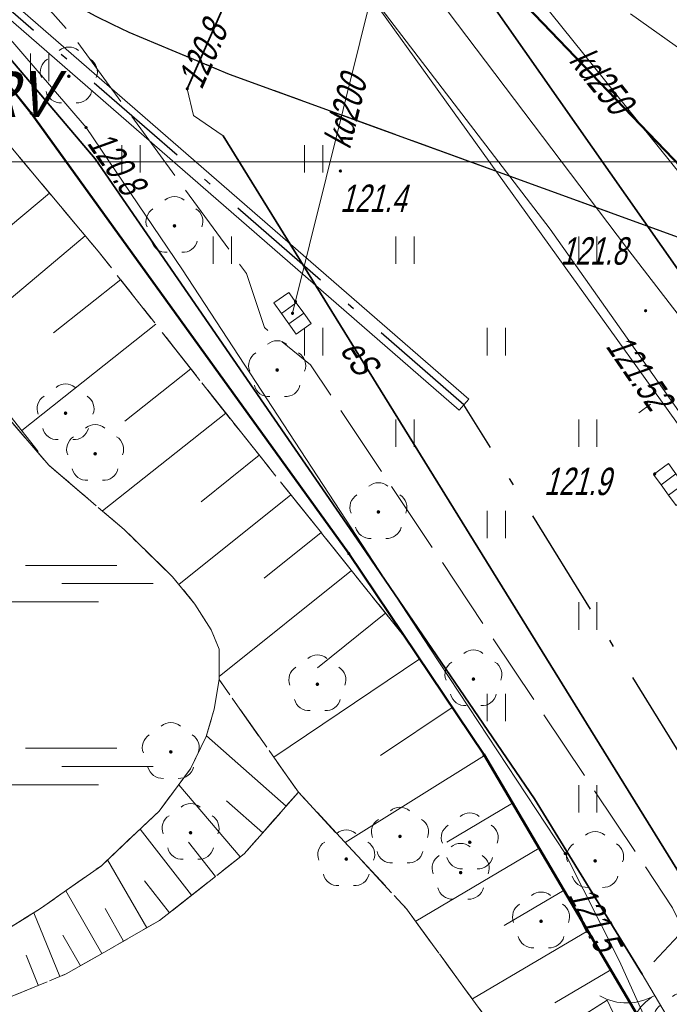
# Model space of a CAD drawing. Extents: x 7463256 to 7464485, y 5957341 to 5958260.
# Tile 81 of 256: x 7463632 to 7463650, y 5957477 to 5957504. Entities that reach past the tile are written whole.
import ezdxf
from ezdxf.enums import TextEntityAlignment as Align

# ---------------------------------------------------------------- set-up
doc = ezdxf.new("R2010")
doc.units = 0
doc.header["$MEASUREMENT"] = 0
for name, pattern in [('1.5_0.5', [2, 1.5, -0.5]), ('218-500', [1, 0.5, -0.5]), ('GAK', [5.2, 3, -1, 0.2, -1]), ('ktok02-500', [0]), ('l219_500', [0]), ('mz1.0_0.5', [1.5, 1, -0.5]), ('mz1.25_0.5', [1.75, 1.25, -0.5]), ('mz2.0_0.5', [2.5, 2, -0.5])]:
    doc.linetypes.add(name, pattern=pattern)
doc.layers.get('0').update_dxf_attribs({"color": 2, "linetype": 'CONTINUOUS', "lineweight": 5})
for name, color, linetype in [('000 Inne (niezydentyfikowane)', 7, 'CONTINUOUS'), ('203-Punkt załamania granicy działki nie stabilizowany', 7, 'CONTINUOUS'), ('210-Oznaczenie użytku', 7, 'CONTINUOUS'), ('217-Granica konturu klasyfikcyjnego', 7, 'CONTINUOUS'), ('218-Granica użytku', 7, 'CONTINUOUS'), ('219-Linia granicy', 7, 'CONTINUOUS'), ('brama (linia)', 7, 'CONTINUOUS'), ('brama (linia) - symbol', 7, 'CONTINUOUS'), ('drzewo liściaste (punkt)', 7, 'CONTINUOUS'), ('jezdnia (powierzchnia)', 7, 'CONTINUOUS'), ('kratka ściekowa (punkt)', 7, 'CONTINUOUS'), ('krawężnik (linia)', 7, 'CONTINUOUS'), ('ogrodzenie trwałe (linia)', 7, 'CONTINUOUS'), ('przewód elektroenergetyczny (linia)', 7, 'CONTINUOUS'), ('przewód elektroenergetyczny (linia)-Atr1', 7, 'CONTINUOUS'), ('przewód kanalizacyjny (linia)', 7, 'CONTINUOUS'), ('przewód kanalizacyjny (linia)-Atr1', 7, 'CONTINUOUS'), ('przewód telekomunikacyjny (linia)', 7, 'CONTINUOUS'), ('przewód telekomunikacyjny - projektowany lub w budowie (linia) - ob. projektowany', 7, 'CONTINUOUS'), ('punkt o określonej wysokości (sieć elektroenergetyczna)', 7, 'CONTINUOUS'), ('punkt o określonej wysokości (sieć elektroenergetyczna)-Atr2', 7, 'CONTINUOUS'), ('punkt o określonej wysokości (sieć kanalizacyjna)', 7, 'CONTINUOUS'), ('punkt o określonej wysokości (sieć telekomunikacyjna)-Atr2', 7, 'CONTINUOUS'), ('punkt wysokościowy naturalny', 7, 'CONTINUOUS'), ('punkt wysokościowy naturalny-Atr2', 7, 'CONTINUOUS'), ('rura ochronna - przewód elektroenergetyczny (linia)', 7, 'CONTINUOUS'), ('schody w ciągu komunikacyjnym', 7, 'CONTINUOUS'), ('skarpa nieumocniona (powierzchnia)', 7, 'CONTINUOUS'), ('teren podmokły (powierzchnia) - symbol', 7, 'CONTINUOUS'), ('trawnik (powierzchnia)', 7, 'CONTINUOUS'), ('trawnik (powierzchnia) - symbol', 7, 'CONTINUOUS'), ('Wstawianie ramki sekcyjnej z opisem', 7, 'CONTINUOUS')]:
    doc.layers.add(name, color=color, linetype=linetype)
for name, color, linetype, lineweight in [('@proj.rury', 7, 'CONTINUOUS', 20), ('____proj LSN', 1, 'CONTINUOUS', 5), ('___PROJLSN', 1, 'CONTINUOUS', 100)]:
    doc.layers.add(name, color=color, linetype=linetype, lineweight=lineweight)
doc.styles.get("Standard").update_dxf_attribs({"font": 'txt', "width": 0.75})
doc.linetypes.add('902-500', pattern='A,3.75,0,[1,ksztalty.shx,S=0.5,R=0,X=0,Y=0],3.75', length=7.5)

# ---------------------------------------------------------------- blocks, each defined once
blk = doc.blocks.new('OP021')
at = {"linetype": 'Continuous', "lineweight": 13}
h = blk.add_hatch(color=0, dxfattribs=at)
edge = h.paths.add_edge_path()
edge.add_arc((0, 0), 0.05, 0, 360)
at = {"color": 0, "linetype": 'Continuous', "lineweight": 13}
for centre, start, end in [((0, 0.4), 49.272, 130.728), ((-0.38, 0.124), 121.308, 202.548), ((0.38, 0.124), 337.452, 58.692), ((-0.235, -0.324), 193.221, 274.871), ((0.235, -0.324), 265.129, 346.779)]:
    blk.add_arc(centre, 0.4, start, end, dxfattribs=at)
blk = doc.blocks.new('PW01')
at = {"linetype": 'Continuous', "lineweight": 13}
h = blk.add_hatch(color=0, dxfattribs=at)
edge = h.paths.add_edge_path()
edge.add_arc((0, 0), 0.045, 0, 360)
blk = doc.blocks.new('US05')
at = {"color": 0, "linetype": 'Continuous', "lineweight": 13}
for p, q in [((-0.525, -0.25), (-0.525, 0.25)), ((-0.525, 0.25), (-0.175, 0.25)), ((-0.175, -0.25), (-0.175, 0.25)), ((-0.175, 0.25), (0.175, 0.25)), ((0.175, -0.25), (0.175, 0.25)), ((0.175, 0.25), (0.525, 0.25)), ((0.525, -0.25), (0.525, 0.25)), ((-0.525, -0.25), (-0.175, -0.25)), ((-0.175, -0.25), (0.175, -0.25)), ((0.175, -0.25), (0.525, -0.25))]:
    blk.add_line(p, q, dxfattribs=at)
blk = doc.blocks.new('OK02')
at = {"color": 0, "linetype": 'Continuous', "lineweight": 0}
for centre, start, end in [((-1.5, 0), 0, 60), ((1.5, 0), 120, 180)]:
    blk.add_arc(centre, 1.5, start, end, dxfattribs=at)
blk = doc.blocks.new('MO02')
at = {"color": 0, "linetype": 'Continuous', "lineweight": 13}
for p, q in [((0.5, 1), (3, 1)), ((1.5, 0.5), (4, 0.5)), ((0, 0), (2.5, 0))]:
    blk.add_line(p, q, dxfattribs=at)
blk = doc.blocks.new('TU04')
at = {"color": 0, "linetype": 'Continuous', "lineweight": 13}
for p, q in [((0, 0), (0, 0.75)), ((0.5, 0), (0.5, 0.75))]:
    blk.add_line(p, q, dxfattribs=at)
blk = doc.blocks.new('203')
at = {"linetype": 'Continuous', "lineweight": 0}
h = blk.add_hatch(color=0, dxfattribs=at)
edge = h.paths.add_edge_path()
edge.add_arc((0, 0), 0.045, 0, 360)

msp = doc.modelspace()

# ---------------------------------------------------------------- linework, layer by layer
at = {"layer": '000 Inne (niezydentyfikowane)', "color": 7, "linetype": 'Continuous', "lineweight": 13}
for p, q in [((7463632.85, 5957499.14), (7463631.1, 5957497.68)), ((7463633.83, 5957497.98), (7463630.26, 5957494.99)), ((7463634.8, 5957496.78), (7463632.96, 5957495.33)), ((7463635.76, 5957495.56), (7463632.09, 5957492.66)), ((7463636.72, 5957494.34), (7463634.91, 5957492.91)), ((7463637.68, 5957493.13), (7463634.3, 5957490.46)), ((7463638.59, 5957491.98), (7463637, 5957490.71)), ((7463639.45, 5957490.9), (7463636.39, 5957488.45)), ((7463640.28, 5957489.87), (7463638.72, 5957488.62)), ((7463641.11, 5957488.83), (7463637.49, 5957485.93)), ((7463642.05, 5957487.67), (7463640.18, 5957486.17)), ((7463642.98, 5957486.41), (7463638.99, 5957483.73)), ((7463643.87, 5957485.08), (7463641.91, 5957483.77)), ((7463639.33, 5957482.39), (7463637.15, 5957484.31)), ((7463644.75, 5957483.77), (7463640.94, 5957481.39)), ((7463638.07, 5957481), (7463636.39, 5957482.97)), ((7463638.69, 5957481.66), (7463637.69, 5957482.53)), ((7463645.52, 5957482.47), (7463643.72, 5957481.4)), ((7463636.74, 5957479.95), (7463635.33, 5957481.76)), ((7463637.39, 5957480.46), (7463636.65, 5957481.4)), ((7463646.25, 5957481.24), (7463642.87, 5957479.24)), ((7463635.51, 5957479.06), (7463634.44, 5957480.92)), ((7463636.13, 5957479.47), (7463635.45, 5957480.35)), ((7463634.28, 5957478.36), (7463633.3, 5957480.07)), ((7463646.93, 5957480.09), (7463645.29, 5957479.12)), ((7463634.88, 5957478.7), (7463634.37, 5957479.59)), ((7463633.13, 5957477.73), (7463632.42, 5957479.47)), ((7463633.7, 5957478.02), (7463633.22, 5957478.86)), ((7463647.58, 5957478.98), (7463644.42, 5957477.12)), ((7463632.54, 5957477.49), (7463632.21, 5957478.31)), ((7463648.21, 5957477.91), (7463646.68, 5957477.01))]:
    msp.add_line(p, q, dxfattribs=at)
at = {"layer": '217-Granica konturu klasyfikcyjnego', "color": 3, "linetype": '1.5_0.5', "lineweight": 18, "flags": 128}
for points in [[(7463634.18, 5957497.56), (7463630.72, 5957501.69)], [(7463638.11, 5957492.58), (7463634.18, 5957497.56)], [(7463631.72, 5957493), (7463632.83, 5957491.71)], [(7463642.61, 5957486.96), (7463638.11, 5957492.58)], [(7463632.83, 5957491.71), (7463634.89, 5957489.95)], [(7463634.89, 5957489.95), (7463636.22, 5957488.66)], [(7463636.22, 5957488.66), (7463636.83, 5957487.91)], [(7463636.83, 5957487.91), (7463637.27, 5957487.21)], [(7463637.27, 5957487.21), (7463637.49, 5957486.68)], [(7463644.74, 5957483.79), (7463642.61, 5957486.96)], [(7463637.49, 5957486.68), (7463637.49, 5957485.85)], [(7463637.49, 5957485.85), (7463637.36, 5957485.04)], [(7463637.36, 5957485.04), (7463637.14, 5957484.29)], [(7463637.14, 5957484.29), (7463636.71, 5957483.41)], [(7463649.59, 5957475.57), (7463644.74, 5957483.79)], [(7463636.71, 5957483.41), (7463635.85, 5957482.25)], [(7463638.18, 5957481.08), (7463639.66, 5957482.77)], [(7463639.66, 5957482.77), (7463642.62, 5957479.58)], [(7463635.85, 5957482.25), (7463634.27, 5957480.76)], [(7463635.86, 5957479.26), (7463638.18, 5957481.08)], [(7463634.27, 5957480.76), (7463632.58, 5957479.57)], [(7463632.58, 5957479.57), (7463630.46, 5957478.26)], [(7463642.62, 5957479.58), (7463645.58, 5957475.52)], [(7463633.31, 5957477.8), (7463635.86, 5957479.26)], [(7463631.4, 5957477.02), (7463633.31, 5957477.8)]]:
    msp.add_lwpolyline(points, dxfattribs=at)
at = {"layer": '218-Granica użytku', "color": 3, "linetype": '218-500', "lineweight": 18, "flags": 128}
for points in [[(7463632.35, 5957501.33), (7463621.76, 5957514.55)], [(7463641.88, 5957508.45), (7463651.92, 5957498)], [(7463630.72, 5957501.69), (7463634.18, 5957497.56)], [(7463641.04, 5957489.29), (7463632.35, 5957501.33)], [(7463634.18, 5957497.56), (7463638.11, 5957492.58)], [(7463632.83, 5957491.71), (7463631.72, 5957493)], [(7463638.11, 5957492.58), (7463642.61, 5957486.96)], [(7463634.89, 5957489.95), (7463632.83, 5957491.71)], [(7463636.22, 5957488.66), (7463634.89, 5957489.95)], [(7463642.61, 5957486.96), (7463641.04, 5957489.29)], [(7463636.83, 5957487.91), (7463636.22, 5957488.66)], [(7463637.27, 5957487.21), (7463636.83, 5957487.91)], [(7463637.49, 5957486.68), (7463637.27, 5957487.21)], [(7463642.61, 5957486.96), (7463644.74, 5957483.79)], [(7463637.49, 5957485.85), (7463637.49, 5957486.68)], [(7463637.36, 5957485.04), (7463637.49, 5957485.85)], [(7463637.14, 5957484.29), (7463637.36, 5957485.04)], [(7463636.71, 5957483.41), (7463637.14, 5957484.29)], [(7463644.74, 5957483.79), (7463649.59, 5957475.57)], [(7463635.85, 5957482.25), (7463636.71, 5957483.41)], [(7463639.66, 5957482.77), (7463638.18, 5957481.08)], [(7463642.62, 5957479.58), (7463639.66, 5957482.77)], [(7463634.27, 5957480.76), (7463635.85, 5957482.25)], [(7463638.18, 5957481.08), (7463635.86, 5957479.26)], [(7463632.58, 5957479.57), (7463634.27, 5957480.76)], [(7463630.46, 5957478.26), (7463632.58, 5957479.57)], [(7463645.58, 5957475.52), (7463642.62, 5957479.58)], [(7463635.86, 5957479.26), (7463633.31, 5957477.8)], [(7463633.31, 5957477.8), (7463631.4, 5957477.02)]]:
    msp.add_lwpolyline(points, dxfattribs=at)
at = {"layer": '219-Linia granicy', "color": 3, "linetype": 'l219_500', "lineweight": 50, "flags": 128}
for points in [[(7463632.35, 5957501.33), (7463621.76, 5957514.55)], [(7463651.92, 5957498), (7463641.88, 5957508.45)], [(7463641.04, 5957489.29), (7463632.35, 5957501.33)], [(7463644.74, 5957483.79), (7463641.04, 5957489.29)], [(7463649.59, 5957475.57), (7463644.74, 5957483.79)]]:
    msp.add_lwpolyline(points, dxfattribs=at)
at = {"layer": '@proj.rury'}
for p, q in [((7463612.159, 5957521.465), (7463644.322, 5957493.51)), ((7463611.897, 5957521.163), (7463644.06, 5957493.208)), ((7463644.06, 5957493.208), (7463644.191, 5957493.359)), ((7463644.322, 5957493.51), (7463644.191, 5957493.359))]:
    msp.add_line(p, q, dxfattribs=at)
at = {"layer": '____proj LSN', "linetype": 'GAK', "lineweight": 30}
msp.add_lwpolyline([(7463810.989, 5957676.522), (7463800.184, 5957658.279), (7463793.869, 5957647.689, 0.203616), (7463793.816, 5957647.301), (7463794.916, 5957643.26, -0.205626), (7463794.861, 5957642.869), (7463764.816, 5957593.361), (7463764.816, 5957593.361), (7463749.912, 5957569.146), (7463743.314, 5957557.902), (7463734.125, 5957541.63, -0.16646), (7463733.883, 5957541.415), (7463732.047, 5957540.645, 0.154872), (7463731.817, 5957540.449), (7463708.804, 5957503.682), (7463695.786, 5957483.524), (7463691.49, 5957475.813, -0.201055), (7463691.186, 5957475.574), (7463658.858, 5957466.664, -0.374915), (7463658.265, 5957466.949), (7463653.128, 5957478.933), (7463653.128, 5957478.933), (7463644.191, 5957493.359), (7463612.028, 5957521.314)], format="xyb", dxfattribs=at)
at = {"layer": '___PROJLSN', "linetype": 'Continuous', "lineweight": 0}
msp.add_line((7463649.293, 5957493.375), (7463648.972, 5957493.136), dxfattribs=at)
at = {"layer": 'brama (linia)', "color": 7, "linetype": 'ktok02-500', "lineweight": 18, "flags": 128}
msp.add_lwpolyline([(7463649.75, 5957476.64), (7463649.07, 5957477.79)], dxfattribs=at)
at = {"layer": 'jezdnia (powierzchnia)', "color": 7, "linetype": '1.5_0.5', "lineweight": 18, "flags": 128}
msp.add_lwpolyline([(7464435.78, 5957969.39), (7464432.43, 5957972.86), (7464429.42, 5957974.41), (7464426.04, 5957975.11), (7464423.57, 5957975.29), (7464415.47, 5957975.65), (7464371.24, 5957977.61), (7464365.3, 5957977.72), (7464358.84, 5957977.54), (7464346.65, 5957976.28), (7464334.12, 5957974.86), (7464314.08, 5957972.37), (7464311.27, 5957971.79), (7464308.65, 5957970.79), (7464306.54, 5957969.49), (7464304.63, 5957967.74), (7464302.38, 5957964.84), (7464301.74, 5957963.57), (7464301.19, 5957962.16), (7464300.69, 5957960.13), (7464300.42, 5957957.35), (7464300.44, 5957956.63), (7464301.34, 5957947.07), (7464297.39, 5957932.65), (7464296.35, 5957938.67), (7464295.41, 5957944.67), (7464295.17, 5957946.64), (7464294.07, 5957955.56), (7464293.61, 5957956.95), (7464292.71, 5957958.8), (7464291.04, 5957961.16), (7464288.7, 5957963.43), (7464286.48, 5957964.87), (7464282.67, 5957966.24), (7464279.68, 5957966.6), (7464275.55, 5957966.1), (7464272.53, 5957965.24), (7464268.15, 5957963.7), (7464261.6, 5957961.09), (7464256.13, 5957958.63), (7464254.19, 5957957.73), (7464203.13, 5957927.95), (7464201.44, 5957926.95), (7464180.61, 5957914.62), (7464165.37, 5957905.54), (7464161.93, 5957903.53), (7464100.25, 5957867.28), (7464064.71, 5957846.22), (7464055.2, 5957840.55), (7464053.84, 5957839.49), (7464052.69, 5957837.84), (7464051.91, 5957836.3), (7464051.31, 5957834.34), (7464051.05, 5957832.31), (7464051.31, 5957830.32), (7464051.63, 5957829.49), (7464053.32, 5957826.48), (7464047.06, 5957824.65), (7464046.37, 5957825.86), (7464044.81, 5957827.52), (7464043.6, 5957828.27), (7464042.09, 5957829.03), (7464040.11, 5957829.49), (7464038.12, 5957829.49), (7464036.05, 5957829.05), (7464034.47, 5957828.33), (7463990.77, 5957802.57), (7463984.67, 5957799.1), (7463963.97, 5957788.11), (7463953.9, 5957782.45), (7463916.77, 5957760.61), (7463915.43, 5957759.41), (7463915.19, 5957759.06), (7463914.98, 5957758.7), (7463914.81, 5957758.32), (7463914.66, 5957757.92), (7463914.55, 5957757.51), (7463914.48, 5957757.1), (7463914.44, 5957756.68), (7463914.43, 5957756.26), (7463914.83, 5957754.63), (7463915.69, 5957753.07), (7463915.97, 5957752.41), (7463916.13, 5957752.13), (7463917.59, 5957749.55), (7463915.13, 5957748.12), (7463913.12, 5957750.74), (7463911.87, 5957752.81), (7463910.63, 5957754.01), (7463910.25, 5957754.23), (7463909.85, 5957754.42), (7463909.44, 5957754.57), (7463909.02, 5957754.68), (7463908.58, 5957754.76), (7463908.15, 5957754.79), (7463907.71, 5957754.78), (7463907.27, 5957754.73), (7463905.57, 5957754.08), (7463866.26, 5957731.41), (7463858.61, 5957727.02), (7463857.72, 5957725.98), (7463855.16, 5957717.14), (7463854.76, 5957719.2), (7463853.89, 5957720.78), (7463852.79, 5957721.69), (7463851.14, 5957722.42), (7463850.42, 5957722.32), (7463846.1, 5957719.79), (7463840.56, 5957716.65), (7463836.11, 5957713.89), (7463831.61, 5957710.47), (7463828.31, 5957707.66), (7463822.22, 5957701.89), (7463817.3, 5957696.82), (7463812.7, 5957691.61), (7463812.45, 5957691.34), (7463806.98, 5957684.37), (7463803.64, 5957679.75), (7463801.45, 5957676.28), (7463793.55, 5957663.48), (7463792.86, 5957661.7), (7463792.97, 5957659.75), (7463793.77, 5957657.97), (7463795.13, 5957656.54), (7463794.29, 5957652.43), (7463792.69, 5957652.63), (7463790.95, 5957652.54), (7463789.5, 5957652.32), (7463787.98, 5957651.93), (7463786.22, 5957650.98), (7463785.18, 5957649.81), (7463783.63, 5957647.28), (7463741.4, 5957578.12), (7463740.09, 5957575.93), (7463739.68, 5957574.67), (7463739.8, 5957572.76), (7463740.25, 5957571.39), (7463740.85, 5957570.49), (7463741.87, 5957569.43), (7463743.26, 5957568.37), (7463741.42, 5957565.08), (7463740.12, 5957565.67), (7463738.77, 5957566.02), (7463737.29, 5957566.06), (7463735.98, 5957565.85), (7463734.34, 5957565.14), (7463733.02, 5957564.22), (7463732.29, 5957563.18), (7463701.08, 5957512.16), (7463700.31, 5957510.77), (7463700.32, 5957510.77), (7463696.94, 5957505.36), (7463687.39, 5957489.52), (7463687.14, 5957489.11), (7463686.89, 5957488.7), (7463686.65, 5957488.29), (7463686.42, 5957487.87), (7463686.19, 5957487.45), (7463685.97, 5957487.02), (7463685.76, 5957486.59), (7463685.55, 5957486.16), (7463685.35, 5957485.73), (7463685.15, 5957485.29), (7463684.96, 5957484.85), (7463684.77, 5957484.4), (7463684.58, 5957483.96), (7463684.39, 5957483.51), (7463684.21, 5957483.06), (7463684.03, 5957482.61), (7463683.85, 5957482.17), (7463683.67, 5957481.72), (7463683.5, 5957481.27), (7463683.32, 5957480.81), (7463683.15, 5957480.36), (7463682.98, 5957479.91), (7463682.81, 5957479.45), (7463682.65, 5957479), (7463682.49, 5957478.54), (7463682.32, 5957478.08), (7463682.17, 5957477.62), (7463682.01, 5957477.15), (7463681.86, 5957476.69), (7463681.71, 5957476.22), (7463681.56, 5957475.76), (7463681.41, 5957475.29), (7463681.27, 5957474.82), (7463681.13, 5957474.35), (7463681, 5957473.88), (7463680.87, 5957473.41), (7463680.74, 5957472.94), (7463680.61, 5957472.47), (7463680.48, 5957471.99), (7463680.36, 5957471.52), (7463680.25, 5957471.05), (7463680.13, 5957470.57), (7463680.02, 5957470.09), (7463679.91, 5957469.61), (7463679.81, 5957469.12), (7463679.71, 5957468.64), (7463679.61, 5957468.16), (7463679.52, 5957467.67), (7463679.42, 5957467.19), (7463679.33, 5957466.7), (7463679.25, 5957466.22), (7463679.16, 5957465.73), (7463679.08, 5957465.25), (7463679, 5957464.76), (7463678.93, 5957464.27), (7463678.85, 5957463.78), (7463678.78, 5957463.28), (7463678.72, 5957462.79), (7463678.65, 5957462.3), (7463678.59, 5957461.81), (7463678.53, 5957461.31), (7463678.47, 5957460.82), (7463678.42, 5957460.33), (7463678.36, 5957459.83), (7463678.31, 5957459.34), (7463678.26, 5957458.84), (7463678.22, 5957458.35), (7463678.17, 5957457.85), (7463678.13, 5957457.36), (7463678.09, 5957456.86), (7463678.05, 5957456.37), (7463678.02, 5957455.87), (7463677.99, 5957455.41), (7463677.96, 5957454.94), (7463677.93, 5957454.48), (7463677.91, 5957454.01), (7463677.89, 5957453.55), (7463677.87, 5957453.08), (7463677.86, 5957452.62), (7463677.85, 5957452.15), (7463677.84, 5957451.69), (7463677.84, 5957451.22), (7463677.84, 5957450.76), (7463677.85, 5957450.29), (7463677.86, 5957449.83), (7463677.87, 5957449.36), (7463670.59, 5957467.12), (7463670.68, 5957467.58), (7463670.78, 5957468.04), (7463670.89, 5957468.5), (7463670.99, 5957468.96), (7463671.11, 5957469.42), (7463671.22, 5957469.87), (7463671.34, 5957470.33), (7463671.46, 5957470.78), (7463671.59, 5957471.24), (7463671.72, 5957471.69), (7463671.86, 5957472.14), (7463672, 5957472.59), (7463672.14, 5957473.04), (7463673.46, 5957477.28), (7463673.58, 5957477.76), (7463673.68, 5957478.24), (7463673.77, 5957478.73), (7463673.84, 5957479.22), (7463673.89, 5957479.71), (7463673.93, 5957480.2), (7463673.95, 5957480.7), (7463673.95, 5957481.19), (7463673.93, 5957481.63), (7463673.91, 5957482.08), (7463673.86, 5957482.52), (7463673.81, 5957482.96), (7463673.74, 5957483.4), (7463673.66, 5957483.84), (7463673.57, 5957484.28), (7463673.47, 5957484.71), (7463673.35, 5957485.14), (7463673.2, 5957485.61), (7463673.02, 5957486.08), (7463672.82, 5957486.54), (7463672.6, 5957486.99), (7463672.36, 5957487.42), (7463672.1, 5957487.85), (7463671.82, 5957488.26), (7463671.52, 5957488.66), (7463671.25, 5957489.02), (7463670.95, 5957489.36), (7463670.64, 5957489.68), (7463670.3, 5957489.97), (7463669.95, 5957490.25), (7463669.57, 5957490.5), (7463669.19, 5957490.73), (7463668.78, 5957490.93), (7463668.37, 5957491.1), (7463667.96, 5957491.31), (7463667.54, 5957491.51), (7463667.12, 5957491.7), (7463666.7, 5957491.89), (7463666.27, 5957492.06), (7463665.84, 5957492.23), (7463665.41, 5957492.38), (7463664.97, 5957492.53), (7463642.84, 5957508.24), (7463669.89, 5957497.69), (7463670.31, 5957497.52), (7463670.74, 5957497.36), (7463671.18, 5957497.22), (7463671.62, 5957497.11), (7463672.07, 5957497.01), (7463672.52, 5957496.93), (7463672.97, 5957496.87), (7463673.43, 5957496.83), (7463673.89, 5957496.8), (7463674.34, 5957496.8), (7463674.8, 5957496.82), (7463675.3, 5957496.85), (7463675.79, 5957496.9), (7463676.29, 5957496.96), (7463676.78, 5957497.02), (7463677.27, 5957497.1), (7463677.76, 5957497.19), (7463678.25, 5957497.29), (7463678.74, 5957497.4), (7463679.22, 5957497.52), (7463679.7, 5957497.65), (7463680.18, 5957497.79), (7463680.66, 5957497.94), (7463681.12, 5957498.11), (7463681.59, 5957498.29), (7463682.05, 5957498.49), (7463682.49, 5957498.71), (7463682.94, 5957498.94), (7463683.37, 5957499.19), (7463683.81, 5957499.43), (7463684.24, 5957499.68), (7463684.65, 5957499.96), (7463685.06, 5957500.25), (7463685.45, 5957500.55), (7463685.83, 5957500.88), (7463686.2, 5957501.21), (7463686.55, 5957501.56), (7463686.89, 5957501.93), (7463688.47, 5957503.86), (7463689.58, 5957505.52), (7463695.05, 5957514.51), (7463697.35, 5957517.63), (7463699.52, 5957521.26), (7463701.68, 5957524.9), (7463703.98, 5957528.54), (7463706.45, 5957532.61), (7463709.76, 5957538.71), (7463712.45, 5957543.07), (7463719.87, 5957554.72), (7463722.1, 5957558.36), (7463724.25, 5957562.41), (7463732.9, 5957576.65), (7463767.27, 5957632.9), (7463796.54, 5957680.74), (7463799.31, 5957684.89), (7463802.28, 5957688.92), (7463805.13, 5957692.62), (7463808.07, 5957696.14), (7463812, 5957700.58), (7463813.05, 5957701.59), (7463815.17, 5957703.91), (7463818.63, 5957707.32), (7463821.81, 5957710.38), (7463824, 5957712.35), (7463825.06, 5957713.31), (7463827.47, 5957715.22), (7463831.55, 5957718.14), (7463834.51, 5957720.09), (7463871.58, 5957742.02), (7463872.84, 5957742.74), (7463873.73, 5957743.25), (7463884.95, 5957749.82), (7463947.94, 5957787.04), (7463958.13, 5957793.13), (7463978.66, 5957805.82), (7463992.86, 5957814.5), (7464021.02, 5957831.03), (7464036.35, 5957840.19), (7464045.52, 5957845.62), (7464072.76, 5957861.89), (7464098.08, 5957876.78), (7464143.2, 5957903.29), (7464143.83, 5957904.35), (7464144.42, 5957906.04), (7464144.87, 5957907.87), (7464144.93, 5957908.37), (7464145, 5957909.96), (7464144.74, 5957911.42), (7464152.37, 5957912.8), (7464152.74, 5957912.55), (7464154.03, 5957911.87), (7464155.59, 5957911.35), (7464156.76, 5957911.33), (7464160.57, 5957913.58), (7464192.28, 5957932.28), (7464213.7, 5957945.07), (7464214.43, 5957945.48), (7464238.65, 5957959.71), (7464249.15, 5957965.6), (7464251.26, 5957966.66), (7464253.69, 5957967.84), (7464257.35, 5957969.46), (7464261.98, 5957971.33), (7464263.31, 5957972), (7464273.13, 5957975.13), (7464277.92, 5957976.24), (7464280.42, 5957977.04), (7464282.71, 5957978.14), (7464285.69, 5957980.47), (7464287.52, 5957982.76), (7464288.9, 5957985.47), (7464289.81, 5957990.22), (7464289.57, 5957993.19), (7464288.87, 5958000.11), (7464295.35, 5958000.29), (7464295.83, 5957995.88), (7464296.53, 5957992.32), (7464297.86, 5957989.04), (7464299.36, 5957986.74), (7464301.71, 5957984.36), (7464305.3, 5957982.36), (7464307.82, 5957981.66), (7464311.17, 5957981.45), (7464364.74, 5957987.95), (7464391.32, 5957991.11), (7464398.1, 5957991.95), (7464414.27, 5957994.02), (7464414.84, 5957994.09), (7464425.44, 5957995.47), (7464427.97, 5957995.83), (7464434.5, 5957997.95), (7464434.9, 5957998.22), (7464435.3, 5957998.5), (7464435.68, 5957998.8), (7464436.05, 5957999.11), (7464436.4, 5957999.44), (7464436.74, 5957999.78), (7464437.07, 5958000.13), (7464437.39, 5958000.5), (7464437.69, 5958000.88), (7464437.97, 5958001.27), (7464438.24, 5958001.67), (7464438.49, 5958002.08), (7464438.73, 5958002.5), (7464438.95, 5958002.94), (7464439.15, 5958003.37), (7464439.33, 5958003.82), (7464439.5, 5958004.28), (7464439.65, 5958004.74), (7464439.78, 5958005.2), (7464439.89, 5958005.67), (7464439.98, 5958006.15), (7464440.05, 5958006.62), (7464440.11, 5958007.1), (7464440.14, 5958007.59), (7464440.16, 5958008.07), (7464437.87, 5957962.55), (7464436.62, 5957968.02)], close=True, dxfattribs=at)
msp.add_lwpolyline([(7463591.769, 5957590.04), (7463594.62, 5957579.65), (7463594.79, 5957579.07), (7463596.31, 5957573.71), (7463597.08, 5957571.26), (7463598.44, 5957567.63), (7463599.77, 5957563.99), (7463601.39, 5957560.33), (7463603, 5957556.92), (7463604.8, 5957553.45), (7463606.67, 5957549.88), (7463607.91, 5957547.85), (7463608.89, 5957546.32), (7463610.59, 5957543.72), (7463613.11, 5957540.23), (7463614.06, 5957539.06), (7463616.64, 5957535.71), (7463619.11, 5957532.45), (7463621.08, 5957529.83), (7463628.6, 5957519.98), (7463628.85, 5957519.6), (7463629.15, 5957519.23), (7463629.46, 5957518.87), (7463629.77, 5957518.51), (7463630.08, 5957518.15), (7463630.4, 5957517.79), (7463630.71, 5957517.44), (7463631.03, 5957517.09), (7463631.36, 5957516.74), (7463631.69, 5957516.39), (7463632.02, 5957516.05), (7463632.35, 5957515.71), (7463632.67, 5957515.38), (7463632.99, 5957515.05), (7463633.31, 5957514.73), (7463633.64, 5957514.41), (7463633.97, 5957514.1), (7463634.3, 5957513.79), (7463634.64, 5957513.48), (7463634.98, 5957513.18), (7463635.33, 5957512.88), (7463635.68, 5957512.58), (7463636.03, 5957512.29), (7463636.4, 5957511.99), (7463636.78, 5957511.7), (7463637.16, 5957511.42), (7463637.55, 5957511.14), (7463637.94, 5957510.87), (7463638.34, 5957510.6), (7463638.74, 5957510.35), (7463639.14, 5957510.09), (7463639.55, 5957509.85), (7463639.96, 5957509.61), (7463640.38, 5957509.38), (7463642.84, 5957508.24), (7463664.97, 5957492.53), (7463637.77, 5957502.4), (7463635.02, 5957503.55), (7463634.57, 5957503.76), (7463634.12, 5957503.98), (7463633.68, 5957504.22), (7463633.25, 5957504.47), (7463632.83, 5957504.73), (7463632.41, 5957505), (7463632.01, 5957505.29), (7463631.61, 5957505.59), (7463631.22, 5957505.9), (7463630.84, 5957506.22), (7463629.34, 5957507.67), (7463614.31, 5957526.12), (7463607.42, 5957531.18), (7463601.26, 5957534.12), (7463592.11, 5957537.46), (7463582.8, 5957540.04), (7463578.77, 5957540.9), (7463562.61, 5957542.27), (7463545.44, 5957541.57), (7463525.75, 5957538.68), (7463489.6, 5957533.13), (7463485.87, 5957532.52), (7463482.19, 5957530.95), (7463472.45, 5957526.44), (7463471.25, 5957525.52), (7463470.32, 5957524.14), (7463469.89, 5957523.54), (7463467.66, 5957515.23), (7463467.32, 5957515.32), (7463466.99, 5957515.41), (7463466.65, 5957515.5), (7463466.18, 5957513.75), (7463466.52, 5957513.66), (7463466.85, 5957513.57), (7463467.19, 5957513.48), (7463469.89, 5957523.54), (7463463.58, 5957500.08), (7463463.25, 5957500.17), (7463462.92, 5957500.25), (7463462.59, 5957500.34), (7463462.14, 5957498.62), (7463462.47, 5957498.53), (7463462.8, 5957498.45), (7463463.13, 5957498.36), (7463459.63, 5957485.41), (7463458.39, 5957485.74), (7463455.73, 5957476.33), (7463457.09, 5957475.96), (7463463.86, 5957474.19), (7463464.79, 5957477.72), (7463467.83, 5957476.92), (7463467.77, 5957476.7), (7463467.71, 5957476.47), (7463467.66, 5957476.25), (7463468.82, 5957475.94), (7463468.88, 5957476.17), (7463468.93, 5957476.4), (7463468.99, 5957476.62), (7463469.28, 5957476.55), (7463469.96, 5957476.37), (7463470.75, 5957479.31), (7463471.02, 5957479.24), (7463471.29, 5957479.17), (7463471.56, 5957479.1), (7463471.83, 5957479.03), (7463469.83, 5957470.77), (7463468.39, 5957465.19), (7463471.46, 5957464.38), (7463467.55, 5957451.02), (7463465.51, 5957447), (7463462.32, 5957444.2), (7463449.04, 5957441.48), (7463441.03, 5957432.97), (7463438.44, 5957432.79), (7463435.93, 5957446.13), (7463438.61, 5957447.13), (7463439.57, 5957448.35), (7463450.04, 5957473.65), (7463451.08, 5957474.98), (7463451.12, 5957475.5), (7463448.75, 5957493.58), (7463456.62, 5957522.72), (7463456.51, 5957523.19), (7463455.66, 5957524.38), (7463454.47, 5957525.36), (7463440.27, 5957523.26), (7463439.84, 5957522.97), (7463439.26, 5957522.18), (7463438.92, 5957521.22), (7463438.85, 5957519.83), (7463439.85, 5957520.02), (7463442.8, 5957520.53), (7463445.75, 5957498.83), (7463448.6, 5957476.77), (7463437.54, 5957475.3), (7463431.96, 5957518.66), (7463431.44, 5957520.19), (7463430.5, 5957521.48), (7463429.27, 5957522.42), (7463427.78, 5957522.99), (7463426.09, 5957523.13), (7463421.69, 5957522.49), (7463418.79, 5957521.92), (7463376.01, 5957515.32), (7463334.96, 5957509.14), (7463334.47, 5957515.53), (7463334.26, 5957521.17), (7463334.04, 5957522.29), (7463334.48, 5957520.99), (7463334.79, 5957520.19), (7463335.34, 5957519.65), (7463336.05, 5957519.42), (7463337.13, 5957519.61), (7463338.12, 5957520.23), (7463338.91, 5957521.17), (7463339.69, 5957522.36), (7463342.64, 5957522.54), (7463343.21, 5957521.22), (7463343.94, 5957520.24), (7463344.8, 5957519.42), (7463345.72, 5957518.76), (7463346.74, 5957518.19), (7463347.84, 5957517.75), (7463348.77, 5957517.46), (7463382.62, 5957522.66), (7463407.52, 5957526.48), (7463412.42, 5957527.23), (7463432.39, 5957530.36), (7463438.28, 5957531.28), (7463439.27, 5957531.43), (7463440.77, 5957531.67), (7463463.05, 5957535.17), (7463469.41, 5957536.19), (7463485.95, 5957538.82), (7463487.91, 5957539.15), (7463505.7, 5957542.11), (7463506.8, 5957542.48), (7463507.91, 5957543.56), (7463509.24, 5957545.81), (7463509.79, 5957547.9), (7463514.89, 5957549.48), (7463515.34, 5957548.02), (7463516.02, 5957546.59), (7463516.84, 5957545.44), (7463517.92, 5957544.71), (7463519.34, 5957544.39), (7463529.12, 5957545.81), (7463536.72, 5957547.02), (7463542.97, 5957547.77), (7463550.75, 5957548.47), (7463557.74, 5957548.84), (7463562.91, 5957548.67), (7463569.76, 5957548.4), (7463579.41, 5957548.08), (7463582.97, 5957549.54), (7463585.43, 5957551.54), (7463587.37, 5957553.5), (7463588.97, 5957555.95), (7463589.14, 5957555.59), (7463589.64, 5957556.42), (7463590.36, 5957558.13), (7463590.82, 5957559.79), (7463591.1, 5957561.3), (7463591.18, 5957562.71), (7463591.21, 5957564.41), (7463590.65, 5957566.85), (7463589.9, 5957570.06), (7463589.09, 5957573.66), (7463588.01, 5957579.07), (7463587.09, 5957582.93), (7463585.652, 5957589.138)], dxfattribs=at)
at = {"layer": 'krawężnik (linia)', "color": 7, "linetype": 'Continuous', "lineweight": 25, "flags": 128}
msp.add_lwpolyline([(7463525.75, 5957538.68), (7463545.44, 5957541.57), (7463562.61, 5957542.27), (7463578.77, 5957540.9), (7463582.8, 5957540.04), (7463592.11, 5957537.46), (7463601.26, 5957534.12), (7463607.42, 5957531.18), (7463614.31, 5957526.12), (7463629.34, 5957507.67), (7463630.84, 5957506.22), (7463631.22, 5957505.9), (7463631.61, 5957505.59), (7463632.01, 5957505.29), (7463632.41, 5957505), (7463632.83, 5957504.73), (7463633.25, 5957504.47), (7463633.68, 5957504.22), (7463634.12, 5957503.98), (7463634.57, 5957503.76), (7463635.02, 5957503.55), (7463637.77, 5957502.4), (7463664.97, 5957492.53)], dxfattribs=at)
at = {"layer": 'ogrodzenie trwałe (linia)', "color": 7, "linetype": '902-500', "lineweight": 35, "flags": 128}
msp.add_lwpolyline([(7463617.14, 5957517.44), (7463620.09, 5957515.59), (7463624.17, 5957511.26), (7463630.24, 5957504.62), (7463634.1, 5957500.08), (7463641.27, 5957489.69), (7463646.12, 5957482.59), (7463649.07, 5957477.79)], dxfattribs=at)
at = {"layer": 'przewód elektroenergetyczny (linia)', "color": 1, "linetype": 'Continuous', "lineweight": 18, "flags": 128}
for points in [[(7463651.411, 5957598.199), (7463651.48, 5957584.91), (7463651.38, 5957565.24), (7463651.36, 5957562.34), (7463652.25, 5957541.98), (7463652.03, 5957539.46), (7463651.08, 5957537.88), (7463645.2, 5957532.52), (7463638.78, 5957527.04), (7463636.21, 5957524.93), (7463638.44, 5957518.02), (7463639.3, 5957516.14), (7463641.02, 5957511.94), (7463636.62, 5957502), (7463636.79, 5957501.27), (7463637.6, 5957500.71), (7463650.99, 5957479.09), (7463658.5, 5957464.26), (7463659.74, 5957461.92), (7463669.02, 5957441.09), (7463671.79, 5957431.51), (7463668.23, 5957427.7), (7463669.759, 5957423.264)], [(7463636.47, 5957513.42), (7463636.63, 5957513.81), (7463636.7, 5957513.78), (7463636.97, 5957513.62), (7463637.21, 5957513.86), (7463637.75, 5957513.61), (7463638.88, 5957512.54), (7463640.2, 5957511.09), (7463650.53, 5957496.37), (7463650.74, 5957495.95), (7463650.89, 5957495.99), (7463651.47, 5957496.38)], [(7463653.22, 5957491.73), (7463648.64, 5957497.66), (7463641.72, 5957506.81), (7463636.84, 5957513.19)], [(7463658.78, 5957453.79), (7463657.27, 5957457.64), (7463655.56, 5957460.91), (7463654.47, 5957463.24), (7463653.29, 5957466.48), (7463651.18, 5957471.77), (7463649.42, 5957475.98), (7463648.45, 5957478.15), (7463646.96, 5957481.09), (7463643.26, 5957486.71), (7463636.49, 5957497.05), (7463633.85, 5957500.94), (7463628.54, 5957507.12)]]:
    msp.add_lwpolyline(points, dxfattribs=at)
at = {"layer": 'przewód kanalizacyjny (linia)', "color": 34, "linetype": 'Continuous', "lineweight": 18, "flags": 128}
for points in [[(7463636.41, 5957516.09), (7463642.73, 5957508.84), (7463653.38, 5957495.61)], [(7463649.01, 5957505.43), (7463648.9, 5957505.49), (7463642.73, 5957508.84), (7463639.5, 5957495.86)]]:
    msp.add_lwpolyline(points, dxfattribs=at)
at = {"layer": 'przewód telekomunikacyjny (linia)', "color": 30, "linetype": 'Continuous', "lineweight": 18, "flags": 128}
for points in [[(7463588.49, 5957572.47), (7463588.81, 5957572.59), (7463596.98, 5957575.73), (7463601.53, 5957565.16), (7463607.86, 5957550.85), (7463611.15, 5957546.09), (7463617.09, 5957538.06), (7463623.06, 5957529.89), (7463632.8, 5957516.77), (7463637.98, 5957509.61), (7463650.2, 5957492.62), (7463653.89, 5957487.53), (7463656.42, 5957481.89), (7463660.26, 5957473.88), (7463663.78, 5957466.44), (7463666.7, 5957460.14), (7463671.03, 5957450.99), (7463674.32, 5957444.11), (7463677.7, 5957436.34), (7463679.805, 5957430.674)], [(7463588.49, 5957572.47), (7463588.81, 5957572.59), (7463596.98, 5957575.73), (7463599.04, 5957568.28), (7463603.7, 5957557.94), (7463610.66, 5957545.16), (7463620.2, 5957532.36), (7463631.34, 5957517.82), (7463632.68, 5957516.1), (7463638.22, 5957509.03), (7463646.55, 5957498.16), (7463653.84, 5957487.85), (7463655.14, 5957485.64), (7463660.12, 5957475.89), (7463664.63, 5957467.29), (7463669.97, 5957454.14), (7463674.28, 5957443.85), (7463677.55, 5957435.99), (7463679.595, 5957430.519)]]:
    msp.add_lwpolyline(points, dxfattribs=at)
at = {"layer": 'przewód telekomunikacyjny - projektowany lub w budowie (linia) - ob. projektowany', "color": 30, "linetype": 'mz2.0_0.5', "lineweight": 18, "flags": 128}
msp.add_lwpolyline([(7463413.42, 5957517.41), (7463410.84, 5957533.74), (7463431.23, 5957536.93), (7463433.06, 5957539.05), (7463435.21, 5957539.24), (7463437, 5957537.76), (7463460.31, 5957541.32), (7463461.48, 5957543.69), (7463467.27, 5957542.29), (7463470.76, 5957542.77), (7463477.71, 5957539.31), (7463488.01, 5957541.08), (7463489.44, 5957531.37), (7463530.84, 5957537.68), (7463545.63, 5957539.63), (7463555.26, 5957540.13), (7463555.96, 5957541.75), (7463562.52, 5957541.9), (7463572.79, 5957541), (7463581.12, 5957539.74), (7463596.69, 5957535.13), (7463607.56, 5957530.27), (7463613.92, 5957525.55), (7463633.51, 5957503.42), (7463638.24, 5957496.95), (7463638.73, 5957495.47), (7463639.99, 5957494.45), (7463649.9, 5957479.61), (7463659.63, 5957459.45), (7463672.96, 5957427.37), (7463673.317, 5957425.888)], dxfattribs=at)
at = {"layer": 'rura ochronna - przewód elektroenergetyczny (linia)', "color": 1, "linetype": 'Continuous', "lineweight": 35, "flags": 128}
for points in [[(7463641.02, 5957511.94), (7463636.62, 5957502)], [(7463650.53, 5957496.37), (7463640.2, 5957511.09)], [(7463637.6, 5957500.71), (7463650.99, 5957479.09), (7463658.5, 5957464.26), (7463659.74, 5957461.92), (7463669.02, 5957441.09), (7463671.79, 5957431.51), (7463668.23, 5957427.7)]]:
    msp.add_lwpolyline(points, dxfattribs=at)
at = {"layer": 'schody w ciągu komunikacyjnym', "color": 7, "linetype": 'Continuous', "lineweight": 18, "flags": 128}
msp.add_lwpolyline([(7463648.73, 5957475.77), (7463646.92, 5957474.75), (7463646.34, 5957475.96), (7463648.11, 5957477.08)], close=True, dxfattribs=at)
msp.add_lwpolyline([(7463648.73, 5957475.77), (7463646.92, 5957474.75), (7463646.34, 5957475.96), (7463648.11, 5957477.08)], close=True, dxfattribs=at)
at = {"layer": 'skarpa nieumocniona (powierzchnia)', "color": 7, "linetype": 'mz1.25_0.5', "lineweight": 18, "flags": 128}
for points in [[(7463582.83, 5957525.79), (7463591.96, 5957525.67), (7463601.04, 5957522.58), (7463607.18, 5957520.58), (7463605.93, 5957517.89), (7463607.73, 5957517.01), (7463609.18, 5957519.93), (7463610.13, 5957519.61), (7463611.21, 5957519.12), (7463616.93, 5957514.06), (7463623.03, 5957508.73), (7463629.55, 5957503.03), (7463630.72, 5957501.69), (7463634.18, 5957497.56), (7463638.11, 5957492.58), (7463642.61, 5957486.96), (7463644.74, 5957483.79), (7463649.59, 5957475.57), (7463648.73, 5957475.77), (7463648.11, 5957477.08), (7463646.34, 5957475.96), (7463645.58, 5957475.52), (7463642.62, 5957479.58), (7463639.66, 5957482.77), (7463637.49, 5957485.85), (7463637.49, 5957486.68), (7463637.27, 5957487.21), (7463636.83, 5957487.91), (7463636.22, 5957488.66), (7463634.89, 5957489.95), (7463632.83, 5957491.71), (7463629.54, 5957495.92), (7463629.33, 5957496.25), (7463627.25, 5957498.79), (7463626.63, 5957499.9), (7463625.88, 5957501.11), (7463625.53, 5957501.73), (7463623.27, 5957503.69), (7463618.89, 5957507.52), (7463614.48, 5957511.29), (7463610.1, 5957515.09), (7463608.36, 5957516.59), (7463603.82, 5957518.26), (7463597.59, 5957520.46), (7463591.86, 5957522.56), (7463591.31, 5957522.65), (7463585.76, 5957522.35), (7463579.58, 5957521.97), (7463573.57, 5957521.44), (7463567.68, 5957517.4), (7463567.31, 5957517.14), (7463561.94, 5957513.43), (7463559.62, 5957511.91), (7463557.56, 5957509.52), (7463554.02, 5957505.44), (7463550.87, 5957501.8), (7463547.38, 5957503.7), (7463551.58, 5957508.64), (7463556.56, 5957514.67), (7463557.41, 5957515.42), (7463565.23, 5957520.62), (7463573.6, 5957526.17)], [(7463639.66, 5957482.77), (7463638.18, 5957481.08), (7463635.86, 5957479.26), (7463633.31, 5957477.8), (7463631.4, 5957477.02), (7463629.03, 5957476.71), (7463628.12, 5957476.3), (7463626.57, 5957475.16), (7463625.7, 5957473.97), (7463625.48, 5957472.7), (7463625.07, 5957471.37), (7463623.04, 5957469.12), (7463617.66, 5957465.46), (7463614.98, 5957466.91), (7463615.47, 5957467.23), (7463617, 5957468.23), (7463619.34, 5957469.73), (7463620.87, 5957470.87), (7463621.59, 5957471.54), (7463622.42, 5957472.4), (7463623.3, 5957473.43), (7463624.54, 5957474.77), (7463625.37, 5957475.51), (7463626.31, 5957476.09), (7463627.41, 5957476.76), (7463628.43, 5957477.23), (7463629.82, 5957477.89), (7463630.46, 5957478.26), (7463632.58, 5957479.57), (7463634.27, 5957480.76), (7463635.85, 5957482.25), (7463636.71, 5957483.41), (7463637.14, 5957484.29), (7463637.36, 5957485.04), (7463637.49, 5957485.85)]]:
    msp.add_lwpolyline(points, close=True, dxfattribs=at)
at = {"layer": 'trawnik (powierzchnia)', "color": 7, "linetype": 'mz1.0_0.5', "lineweight": 18, "flags": 128}
msp.add_lwpolyline([(7463580.32, 5957539.01), (7463582.3, 5957538.7), (7463592.4, 5957535.78), (7463600.38, 5957532.82), (7463607.33, 5957529.45), (7463613.22, 5957524.87), (7463620.47, 5957516.89), (7463628.15, 5957507.26), (7463629.1, 5957507.97), (7463629.34, 5957507.67), (7463630.84, 5957506.22), (7463631.22, 5957505.9), (7463631.61, 5957505.59), (7463632.01, 5957505.29), (7463632.41, 5957505), (7463632.83, 5957504.73), (7463633.25, 5957504.47), (7463633.68, 5957504.22), (7463634.12, 5957503.98), (7463634.57, 5957503.76), (7463635.02, 5957503.55), (7463637.77, 5957502.4), (7463664.97, 5957492.53), (7463654.52, 5957492.04), (7463660.48, 5957478.58), (7463664.06, 5957471.72), (7463666.65, 5957466.02), (7463667.71, 5957463.48), (7463660.04, 5957459.71), (7463650.36, 5957479.17), (7463649.07, 5957477.79), (7463646.12, 5957482.59), (7463641.27, 5957489.69), (7463634.1, 5957500.08), (7463630.24, 5957504.62), (7463624.17, 5957511.26), (7463620.09, 5957515.59), (7463617.14, 5957517.44), (7463614.79, 5957520.81), (7463607.52, 5957526.22), (7463602.23, 5957529.16), (7463588.22, 5957534.23), (7463573.65, 5957537.17), (7463561.53, 5957537.88), (7463545.87, 5957537.07), (7463526.78, 5957534.4), (7463493.48, 5957529.44), (7463488.09, 5957528.53), (7463485.55, 5957519.42), (7463472.91, 5957470.09), (7463469.83, 5957470.77), (7463471.83, 5957479.03), (7463472.23, 5957480.58), (7463471.82, 5957480.7), (7463482.6, 5957520.82), (7463470.32, 5957524.14), (7463471.25, 5957525.52), (7463472.45, 5957526.44), (7463482.19, 5957530.95), (7463486.26, 5957531.11), (7463489.82, 5957531.59), (7463526.21, 5957537.19), (7463545.61, 5957539.95), (7463562.4, 5957540.77)], close=True, dxfattribs=at)
at = {"layer": 'Wstawianie ramki sekcyjnej z opisem', "color": 7, "linetype": 'Continuous', "lineweight": 13, "flags": 128}
for points in [[(7463752.972, 5957500), (7463600, 5957500), (7463600, 5957475.064)], [(7463600, 5957500), (7463752.972, 5957500)], [(7463647.5, 5957500), (7463652.5, 5957500)], [(7463647.5, 5957500), (7463652.5, 5957500)]]:
    msp.add_lwpolyline(points, dxfattribs=at)

# ---------------------------------------------------------------- block references
at = {"layer": '203-Punkt załamania granicy działki nie stabilizowany', "color": 3, "linetype": 'Continuous', "lineweight": 18}
for p in [(7463632.35, 5957501.33), (7463641.04, 5957489.29), (7463644.74, 5957483.79)]:
    msp.add_blockref('203', p, dxfattribs=at)
at = {"layer": 'brama (linia) - symbol', "color": 7, "linetype": 'Continuous', "lineweight": 18, "rotation": 120.596}
msp.add_blockref('OK02', (7463649.41, 5957477.215), dxfattribs=at)
at = {"layer": 'drzewo liściaste (punkt)', "color": 94, "linetype": 'Continuous', "lineweight": 13}
for p in [(7463633.38, 5957502.34), (7463636.27, 5957498.25), (7463639.08, 5957494.31), (7463633.29, 5957493.13), (7463634.1, 5957492.02), (7463641.85, 5957490.43), (7463640.18, 5957485.72), (7463644.45, 5957485.86), (7463636.17, 5957483.87), (7463636.71, 5957481.66), (7463642.44, 5957481.56), (7463644.35, 5957481.4), (7463640.97, 5957480.94), (7463647.78, 5957480.89), (7463644.1, 5957480.57), (7463646.3, 5957479.24), (7463650.16, 5957476.48)]:
    msp.add_blockref('OP021', p, dxfattribs=at)
at = {"layer": 'kratka ściekowa (punkt)', "color": 7, "linetype": 'Continuous', "lineweight": 18}
for p, rotation in [((7463639.5, 5957495.86), 305.47), ((7463649.89, 5957491.18), 306.09)]:
    msp.add_blockref('US05', p, dxfattribs=dict(at, rotation=rotation))
at = {"layer": 'punkt o określonej wysokości (sieć elektroenergetyczna)', "color": 1, "linetype": 'Continuous', "lineweight": 13}
for p in [(7463636.62, 5957502), (7463633.85, 5957500.94), (7463646.96, 5957481.09)]:
    msp.add_blockref('PW01', p, dxfattribs=at)
at = {"layer": 'punkt o określonej wysokości (sieć kanalizacyjna)', "color": 34, "linetype": 'Continuous', "lineweight": 13}
msp.add_blockref('PW01', (7463639.58, 5957496.18), dxfattribs=at)
at = {"layer": 'punkt o określonej wysokości (sieć kanalizacyjna)', "color": 34, "linetype": 'Continuous', "lineweight": 13, "rotation": 305.47}
msp.add_blockref('PW01', (7463639.5, 5957495.86), dxfattribs=at)
at = {"layer": 'punkt wysokościowy naturalny', "color": 7, "linetype": 'Continuous', "lineweight": 13}
for p in [(7463640.81, 5957499.75), (7463649.16, 5957495.93), (7463649.41, 5957491.47)]:
    msp.add_blockref('PW01', p, dxfattribs=at)
at = {"layer": 'teren podmokły (powierzchnia) - symbol', "color": 7, "linetype": 'Continuous', "lineweight": 18}
for p in [(7463631.69, 5957487.97), (7463631.69, 5957482.97)]:
    msp.add_blockref('MO02', p, dxfattribs=at)
at = {"layer": 'trawnik (powierzchnia) - symbol', "color": 7, "linetype": 'Continuous', "lineweight": 18}
for p in [(7463632.33, 5957502.21), (7463634.83, 5957499.71), (7463639.83, 5957499.71), (7463637.33, 5957497.21), (7463642.33, 5957497.21), (7463647.33, 5957497.21), (7463639.83, 5957494.71), (7463644.83, 5957494.71), (7463642.33, 5957492.21), (7463647.33, 5957492.21), (7463644.83, 5957489.71), (7463647.33, 5957487.21), (7463644.83, 5957484.71), (7463647.33, 5957482.21)]:
    msp.add_blockref('TU04', p, dxfattribs=at)

# ---------------------------------------------------------------- texts
at = {"layer": '210-Oznaczenie użytku', "color": 3, "linetype": 'Continuous', "lineweight": 18, "oblique": 15, "width": 0.9}
msp.add_text('Lzr-RV', height=1.25, dxfattribs=at).set_placement((7463628.31, 5957501.23))
at = {"layer": 'przewód elektroenergetyczny (linia)-Atr1', "color": 1, "oblique": 15, "width": 0.72}
msp.add_text('eS', height=0.75, rotation=301.771, dxfattribs=at).set_placement((7463641.1, 5957495.06), align=Align.MIDDLE_LEFT)
at = {"layer": 'przewód kanalizacyjny (linia)-Atr1', "color": 34, "oblique": 15, "width": 0.72}
for s, rotation, p in [('kd250', 308.83, (7463647.04, 5957502.76)), ('kd200', 76.03, (7463641.07, 5957500.32))]:
    msp.add_text(s, height=0.75, rotation=rotation, dxfattribs=at).set_placement(p)
at = {"layer": 'punkt o określonej wysokości (sieć elektroenergetyczna)-Atr2', "color": 1, "oblique": 15, "width": 0.72}
msp.add_text('120.8', height=0.75, rotation=66.123, dxfattribs=at).set_placement((7463636.67, 5957502.1), align=Align.MIDDLE_LEFT)
for s, rotation, p in [('120.8', 304.83, (7463633.86, 5957500.51)), ('121.5', 296.66, (7463647.02, 5957479.96))]:
    msp.add_text(s, height=0.75, rotation=rotation, dxfattribs=at).set_placement(p)
at = {"layer": 'punkt o określonej wysokości (sieć telekomunikacyjna)-Atr2', "color": 30, "oblique": 15, "width": 0.72}
msp.add_text('121.52', height=0.75, rotation=304.51, dxfattribs=at).set_placement((7463648.05, 5957494.96))
at = {"layer": 'punkt wysokościowy naturalny-Atr2', "color": 7, "oblique": 15, "width": 0.72}
for s, p in [('121.4', (7463640.8, 5957498.63)), ('121.8', (7463646.83, 5957497.19)), ('121.9', (7463646.38, 5957490.89))]:
    msp.add_text(s, height=0.75, dxfattribs=at).set_placement(p)

doc.saveas('drawing.dxf')
